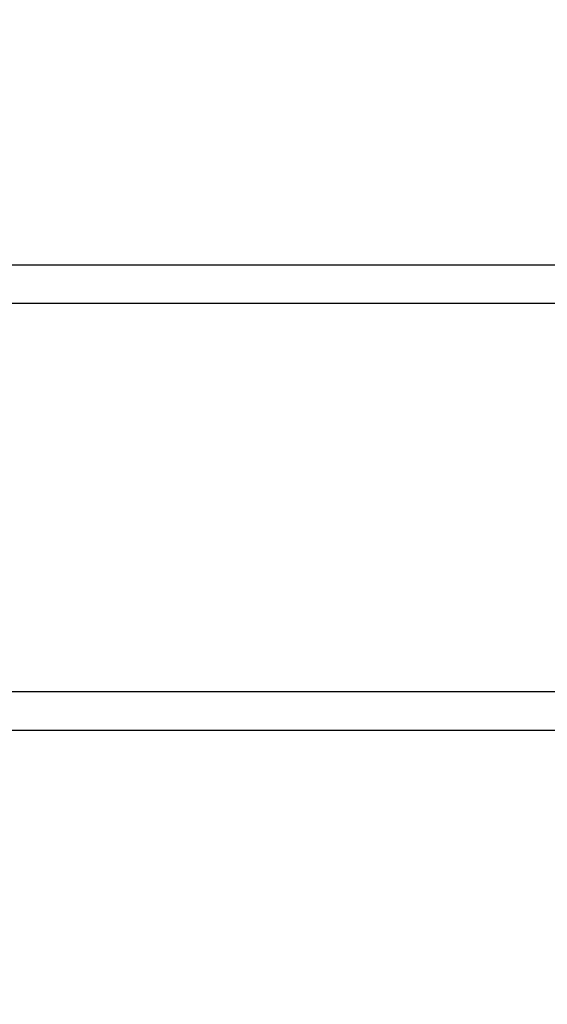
# Model space of a CAD drawing. Header units: millimetres. Extents: x 0 to 30, y 0 to 35.5.
# Tile 3 of 132: x 9.3 to 9.9, y 10.6 to 11.8. Entities that reach past the tile are written whole.
import ezdxf

# ---------------------------------------------------------------- set-up
doc = ezdxf.new("R2010")
doc.units = ezdxf.units.MM
doc.layers.add('hatch', color=252, linetype='Continuous', lineweight=0)
doc.layers.add('LAMINA ACCESORIOS', color=1, linetype='Continuous', lineweight=30)

msp = doc.modelspace()

# ---------------------------------------------------------------- hatches: boundary and pattern name
at = {"layer": 'hatch', "linetype": 'Continuous'}
h = msp.add_hatch(dxfattribs=at)
h.set_pattern_fill('AR-CONC', color=256, scale=0.1)
h.set_pattern_definition([(49.99999999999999, (-570.9308624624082, -2763.710799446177), (0.7172601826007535, -0.06275213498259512), [0.07500000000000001, -0.8250000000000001]), (355, (-570.9308624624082, -2763.710799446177), (-0.138751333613, 0.7521921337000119), [0.06, -0.66]), (100.45144446, (-570.8710907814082, -2763.716028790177), (0.578508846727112, 0.6894399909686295), [0.06374019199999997, -0.7011421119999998]), (46.18420000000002, (-570.9308624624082, -2763.510799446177), (1.067241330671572, -0.1655192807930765), [0.1125, -1.2375]), (96.63563549, (-570.8419257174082, -2763.524592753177), (0.9346619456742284, 0.9741186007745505), [0.09561034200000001, -1.05171376]), (351.1841639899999, (-570.9308624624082, -2763.510799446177), (0.9346619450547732, 0.9741186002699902), [0.09000000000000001, -0.990000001]), (21, (-570.8308624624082, -2763.560799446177), (0.5969070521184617, -0.4026188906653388), [0.07500000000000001, -0.8250000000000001]), (326.0000000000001, (-570.8308624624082, -2763.560799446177), (0.2433153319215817, 0.7251500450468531), [0.06, -0.66]), (71.45144474, (-570.7811202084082, -2763.594351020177), (0.8402223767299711, 0.3225311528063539), [0.06374019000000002, -0.701142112]), (37.50000000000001, (-570.9308624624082, -2763.710799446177), (0.01215985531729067, 0.3328938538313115), [0, -0.652, 0, -0.67, 0, -0.6625000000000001]), (7.499999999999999, (-570.9308624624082, -2763.710799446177), (0.2630695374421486, 0.3944117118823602), [0, -0.382, 0, -0.637, 0, -0.2525]), (327.5, (-571.1538624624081, -2763.710799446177), (0.533822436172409, -0.02255487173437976), [0, -0.25, 0, -0.78, 0, -1.035]), (317.5, (-571.2538624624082, -2763.710799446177), (0.5831861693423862, 0.1001049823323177), [0, -0.325, 0, -0.518, 0, -0.735])])
h.paths.add_polyline_path([(19.68332639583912, 12.44282171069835), (9.903148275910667, 12.44282171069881), (9.903148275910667, 12.22132898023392, -0.1532882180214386), (9.970576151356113, 12.24249819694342), (10.13992988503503, 12.24249819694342, -0.1690682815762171), (10.20970989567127, 12.22132898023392, 0.1586911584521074), (10.27713777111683, 12.1993757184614), (10.44649150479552, 12.1993757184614, 0.1469625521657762), (10.51783960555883, 12.2221130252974, -0.1512227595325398), (10.583699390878, 12.24249819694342), (10.75226907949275, 12.24249819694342, -0.1690682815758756), (10.82204909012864, 12.22132898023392, 0.1586911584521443), (10.88947696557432, 12.1993757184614), (11.05883069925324, 12.1993757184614, 0.1469625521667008), (11.13017880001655, 12.2221130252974, -0.1512227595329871), (11.1960385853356, 12.24249819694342), (11.36539231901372, 12.24249819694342, -0.1690682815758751), (11.43517232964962, 12.22132898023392, 0.1586911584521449), (11.50260020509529, 12.1993757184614), (11.6574491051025, 12.1993757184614, 0.1678056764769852), (11.74251799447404, 12.2221130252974, -0.1495219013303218), (11.80916182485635, 12.24249819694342), (11.97773151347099, 12.24249819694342, -0.1690682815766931), (12.04751152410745, 12.22132898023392, 0.1586911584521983), (12.1149393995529, 12.1993757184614), (12.27018032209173, 12.1993757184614, 0.1718169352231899), (12.3556412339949, 12.2221130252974, -0.1512227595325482), (12.42150101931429, 12.24249819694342), (12.57713396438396, 12.24249819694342, -0.1882755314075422), (12.65985071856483, 12.22132898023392, 0.1569552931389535), (12.72806263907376, 12.1993757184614), (12.89663232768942, 12.1993757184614, 0.1469625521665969), (12.96798042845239, 12.2221130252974, -0.151222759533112), (13.03384021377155, 12.24249819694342), (13.18947315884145, 12.24249819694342, -0.1929552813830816), (13.27297395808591, 12.22132898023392, 0.1586911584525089), (13.34040183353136, 12.1993757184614), (13.49564275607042, 12.1993757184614, 0.1718169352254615), (13.58110366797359, 12.2221130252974, -0.151222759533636), (13.64696345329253, 12.24249819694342), (13.80220437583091, 12.24249819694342, -0.1923727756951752), (13.88531315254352, 12.22132898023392, 0.1586911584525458), (13.95274102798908, 12.1993757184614), (14.12209476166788, 12.1993757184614, 0.1469625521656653), (14.19344286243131, 12.2221130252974, -0.1512227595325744), (14.25930264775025, 12.24249819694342), (14.42865638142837, 12.24249819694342, -0.1690682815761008), (14.49843639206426, 12.22132898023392, 0.1586911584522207), (14.56586426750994, 12.1993757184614), (14.73443395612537, 12.1993757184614, 0.1435658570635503), (14.80578205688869, 12.2221130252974, -0.1495219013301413), (14.87242588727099, 12.24249819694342), (15.02727478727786, 12.24249819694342, -0.1929552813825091), (15.11077558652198, 12.22132898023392, 0.1586911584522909), (15.17820346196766, 12.1993757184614), (15.34755719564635, 12.1993757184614, 0.1469625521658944), (15.41890529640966, 12.2221130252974, -0.1512227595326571), (15.48476508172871, 12.24249819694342), (15.65411881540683, 12.24249819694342, -0.1639663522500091), (15.72311478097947, 12.22132898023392, 0.1569552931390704), (15.7913267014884, 12.1993757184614), (15.94617560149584, 12.1993757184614, 0.1712277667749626), (16.03124449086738, 12.2221130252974, -0.1512227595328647), (16.09710427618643, 12.24249819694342), (16.26645800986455, 12.24249819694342, -0.1690682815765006), (16.33623802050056, 12.22132898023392, 0.1586911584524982), (16.40366589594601, 12.1993757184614), (16.57301962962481, 12.1993757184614, 0.1469625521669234), (16.64436773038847, 12.2221130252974, -0.1512227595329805), (16.71022751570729, 12.24249819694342), (16.87879720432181, 12.24249819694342, -0.1690682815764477), (16.94857721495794, 12.22132898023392, 0.1586911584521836), (17.01600509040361, 12.1993757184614), (17.18535882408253, 12.1993757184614, 0.1469625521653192), (17.25670692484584, 12.2221130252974, -0.1512227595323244), (17.32256671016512, 12.24249819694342), (17.47819965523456, 12.24249819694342, -0.1929552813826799), (17.56170045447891, 12.22132898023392, 0.1586911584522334), (17.62912832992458, 12.1993757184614), (17.79769801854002, 12.1993757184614, 0.1435658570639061), (17.86904611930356, 12.2221130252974, -0.1495219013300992), (17.93568994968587, 12.24249819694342), (18.0959607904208, 12.24249819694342, -0.148347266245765), (18.17403964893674, 12.22132898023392, 0.1407453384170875), (18.25048404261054, 12.1993757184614), (18.41082125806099, 12.1993757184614, 0.1469625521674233), (18.48216935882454, 12.2221130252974, -0.1512227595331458), (18.54802914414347, 12.24249819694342), (18.71738287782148, 12.24249819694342, -0.1639663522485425), (18.78637884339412, 12.22132898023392, 0.1569552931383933), (18.85459076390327, 12.1993757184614), (19.02316045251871, 12.1993757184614, 0.1120209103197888), (19.09450855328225, 12.2221130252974, -0.1336925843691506), (19.16938485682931, 12.24249819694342), (19.32972207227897, 12.24249819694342, -0.169068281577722), (19.39950208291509, 12.22132898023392, 0.1586911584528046), (19.46692995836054, 12.1993757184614), (19.63628369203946, 12.1993757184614, 0.08064099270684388), (19.68332639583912, 12.20800021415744)])
h.paths.add_polyline_path([(5.415585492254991, 5.446933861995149), (7.752420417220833, 5.446933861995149), (7.752420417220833, 5.859075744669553), (5.415585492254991, 5.859075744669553)], flags=9)
h.paths.add_polyline_path([(2.835242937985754, 5.447070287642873), (5.062528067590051, 5.447070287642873), (5.062528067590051, 5.859212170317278), (2.835242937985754, 5.859212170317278)], flags=9)
h.paths.add_polyline_path([(6.253013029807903, 29.55380223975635), (10.15253274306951, 29.55380223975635), (10.15253274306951, 30.04261227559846), (6.253013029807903, 30.04261227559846)], flags=9)
h.paths.add_polyline_path([(14.21421845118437, 13.05434198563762), (15.32259016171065, 13.05434198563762), (15.32259016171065, 13.54065777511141), (14.21421845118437, 13.54065777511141)], flags=9)
h.paths.add_polyline_path([(13.33071556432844, 9.121942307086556), (14.44634056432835, 9.121942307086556), (14.44634056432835, 9.608258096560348), (13.33071556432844, 9.608258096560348)], flags=9)
h.paths.add_polyline_path([(13.3157799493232, 7.189754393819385), (14.43140494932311, 7.189754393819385), (14.43140494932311, 7.676070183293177), (13.3157799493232, 7.676070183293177)], flags=9)
h.paths.add_polyline_path([(20.56995413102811, 9.859103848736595), (21.7881613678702, 9.859103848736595), (21.7881613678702, 10.34541963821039), (20.56995413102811, 10.34541963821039)], flags=9)
h.paths.add_polyline_path([(20.56822715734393, 10.23902088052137), (21.47661531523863, 10.23902088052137), (21.47661531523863, 10.72533666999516), (20.56822715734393, 10.72533666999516)], flags=9)
h.paths.add_polyline_path([(20.56995413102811, 12.08542444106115), (21.7881613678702, 12.08542444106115), (21.7881613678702, 12.57174023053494), (20.56995413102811, 12.57174023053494)], flags=9)
h.paths.add_polyline_path([(20.56822715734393, 11.70550740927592), (21.47661531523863, 11.70550740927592), (21.47661531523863, 12.19182319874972), (20.56822715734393, 12.19182319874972)], flags=9)
h.paths.add_polyline_path([(20.57271728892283, 10.91273865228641), (22.24719097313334, 10.91273865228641), (22.24719097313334, 11.3990544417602), (20.57271728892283, 11.3990544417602)], flags=9)
h.paths.add_polyline_path([(20.70544191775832, 20.08894268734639), (21.7039781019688, 20.08894268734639), (21.7039781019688, 20.57525847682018), (20.70544191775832, 20.57525847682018)], flags=9)
h.paths.add_polyline_path([(19.42252613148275, 17.43257247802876), (20.25527284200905, 17.43257247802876), (20.25527284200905, 17.91888826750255), (19.42252613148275, 17.91888826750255)], flags=9)
h.paths.add_polyline_path([(18.66647212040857, 15.47460984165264), (19.49921883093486, 15.47460984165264), (19.49921883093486, 15.96092563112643), (18.66647212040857, 15.96092563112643)], flags=9)
h.paths.add_polyline_path([(4.835873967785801, 13.58108029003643), (5.668620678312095, 13.58108029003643), (5.668620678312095, 14.06739607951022), (4.835873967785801, 14.06739607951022)], flags=9)
h.paths.add_polyline_path([(20.73588898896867, 14.35089859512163), (21.73787912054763, 14.35089859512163), (21.73787912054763, 14.83721438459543), (20.73588898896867, 14.83721438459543)], flags=9)
h.paths.add_polyline_path([(3.416353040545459, 15.61913854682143), (4.418343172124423, 15.61913854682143), (4.418343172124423, 16.10545433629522), (3.416353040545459, 16.10545433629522)], flags=9)
h.paths.add_polyline_path([(17.00936788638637, 22.63855517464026), (19.82951591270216, 22.63855517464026), (19.82951591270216, 23.51862096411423), (17.00936788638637, 23.51862096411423)], flags=9)
h.paths.add_polyline_path([(15.86712330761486, 24.20784043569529), (15.86712330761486, 25.42604767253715), (15.38080751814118, 25.42604767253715), (15.38080751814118, 24.20784043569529)], flags=9)
h.paths.add_polyline_path([(15.48720627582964, 24.20611346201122), (15.48720627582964, 25.1145016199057), (15.00089048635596, 25.1145016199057), (15.00089048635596, 24.20611346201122)], flags=9)
h.paths.add_polyline_path([(13.64080271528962, 24.20784043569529), (13.64080271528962, 25.42604767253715), (13.15448692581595, 25.42604767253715), (13.15448692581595, 24.20784043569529)], flags=9)
h.paths.add_polyline_path([(14.02071974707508, 24.20611346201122), (14.02071974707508, 25.1145016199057), (13.5344039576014, 25.1145016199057), (13.5344039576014, 24.20611346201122)], flags=9)
h.paths.add_polyline_path([(14.81348850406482, 24.21060359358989), (14.81348850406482, 25.07823517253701), (14.32717271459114, 25.07823517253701), (14.32717271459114, 24.21060359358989)], flags=9)
h.paths.add_polyline_path([(17.29867968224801, 18.13990936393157), (18.5168869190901, 18.13990936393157), (18.5168869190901, 18.62622515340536), (17.29867968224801, 18.62622515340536)], flags=9)
h.paths.add_polyline_path([(17.29695270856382, 18.51982639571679), (18.20534086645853, 18.51982639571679), (18.20534086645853, 19.00614218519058), (17.29695270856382, 19.00614218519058)], flags=9)
h.paths.add_polyline_path([(17.29867968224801, 20.36622995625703), (18.5168869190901, 20.36622995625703), (18.5168869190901, 20.85254574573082), (17.29867968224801, 20.85254574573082)], flags=9)
h.paths.add_polyline_path([(17.29695270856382, 19.98631292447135), (18.20534086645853, 19.98631292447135), (18.20534086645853, 20.47262871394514), (17.29695270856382, 20.47262871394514)], flags=9)
h.paths.add_polyline_path([(17.30144284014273, 19.19354416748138), (18.97591652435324, 19.19354416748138), (18.97591652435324, 19.67985995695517), (17.30144284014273, 19.67985995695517)], flags=9)
h.paths.add_polyline_path([(16.38756954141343, 14.30381649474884), (17.60577677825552, 14.30381649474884), (17.60577677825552, 14.79013228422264), (16.38756954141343, 14.79013228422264)], flags=9)
h.paths.add_polyline_path([(16.38584256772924, 14.68373352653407), (17.29423072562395, 14.68373352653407), (17.29423072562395, 15.17004931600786), (16.38584256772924, 15.17004931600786)], flags=9)
h.paths.add_polyline_path([(16.38756954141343, 16.53013708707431), (17.60577677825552, 16.53013708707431), (17.60577677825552, 17.0164528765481), (16.38756954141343, 17.0164528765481)], flags=9)
h.paths.add_polyline_path([(16.38584256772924, 16.15022005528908), (17.29423072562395, 16.15022005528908), (17.29423072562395, 16.63653584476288), (16.38584256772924, 16.63653584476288)], flags=9)
h.paths.add_polyline_path([(16.39033269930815, 15.35745129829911), (18.06480638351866, 15.35745129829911), (18.06480638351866, 15.8437670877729), (16.39033269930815, 15.8437670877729)], flags=9)
h.paths.add_polyline_path([(9.419009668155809, 24.30208161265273), (9.419009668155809, 25.52028884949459), (8.93269387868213, 25.52028884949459), (8.93269387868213, 24.30208161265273)], flags=9)
h.paths.add_polyline_path([(9.03909263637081, 24.30035463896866), (9.03909263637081, 25.20874279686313), (8.552776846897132, 25.20874279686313), (8.552776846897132, 24.30035463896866)], flags=9)
h.paths.add_polyline_path([(7.192689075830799, 24.30208161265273), (7.192689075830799, 25.52028884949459), (6.70637328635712, 25.52028884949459), (6.70637328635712, 24.30208161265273)], flags=9)
h.paths.add_polyline_path([(7.572606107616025, 24.30035463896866), (7.572606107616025, 25.20874279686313), (7.086290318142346, 25.20874279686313), (7.086290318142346, 24.30035463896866)], flags=9)
h.paths.add_polyline_path([(8.36537486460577, 24.30484477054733), (8.36537486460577, 25.17247634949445), (7.879059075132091, 25.17247634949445), (7.879059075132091, 24.30484477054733)], flags=9)
h.paths.add_polyline_path([(14.53671226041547, 4.486871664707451), (15.90274227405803, 4.486871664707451), (15.90274227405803, 4.837192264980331), (14.53671226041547, 4.837192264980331)], flags=9)
h.paths.add_polyline_path([(8.410594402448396, 4.837807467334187), (13.32992516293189, 4.837807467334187), (13.32992516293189, 6.384497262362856), (8.410594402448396, 6.384497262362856)], flags=9)
h.paths.add_polyline_path([(17.22020340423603, 6.620624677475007), (18.49486234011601, 6.620624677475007), (18.49486234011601, 7.012159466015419), (17.22020340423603, 7.012159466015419)], flags=9)
h.paths.add_polyline_path([(17.87735105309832, 6.064668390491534), (18.34514095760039, 6.064668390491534), (18.34514095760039, 6.414988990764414), (17.87735105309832, 6.414988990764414)], flags=9)
h.paths.add_polyline_path([(21.00083722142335, 4.468379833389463), (22.85187476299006, 4.468379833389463), (22.85187476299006, 6.653602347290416), (21.00083722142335, 6.653602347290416)], flags=9)
h.paths.add_polyline_path([(17.87619143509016, 4.484552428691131), (19.68960207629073, 4.484552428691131), (19.68960207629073, 4.834873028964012), (17.87619143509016, 4.834873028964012)], flags=9)
h.paths.add_polyline_path([(4.247754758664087, 27.43638564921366), (8.700994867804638, 27.43638564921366), (8.700994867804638, 27.74549206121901), (4.247754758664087, 27.74549206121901)], flags=9)
h.paths.add_polyline_path([(13.87598343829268, 6.62608193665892), (15.37161781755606, 6.62608193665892), (15.37161781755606, 7.017616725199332), (13.87598343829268, 7.017616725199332)], flags=9)
h.paths.add_polyline_path([(20.91004806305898, 6.358224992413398), (22.18470699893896, 6.358224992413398), (22.18470699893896, 6.749759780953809), (20.91004806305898, 6.749759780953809)], flags=9)
h.paths.add_polyline_path([(17.23951445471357, 5.154277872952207), (19.3842074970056, 5.154277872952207), (19.3842074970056, 5.545812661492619), (17.23951445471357, 5.545812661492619)], flags=9)
h.paths.add_polyline_path([(13.86898480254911, 5.154277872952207), (14.96660417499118, 5.154277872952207), (14.96660417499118, 5.545812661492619), (13.86898480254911, 5.545812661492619)], flags=9)
h.paths.add_polyline_path([(19.05846151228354, 25.62268665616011), (20.44887761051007, 25.62268665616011), (20.44887761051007, 25.93179306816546), (19.05846151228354, 25.93179306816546)], flags=9)
h.paths.add_polyline_path([(19.06050789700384, 25.97680174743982), (20.67213818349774, 25.97680174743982), (20.67213818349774, 26.28590815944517), (19.06050789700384, 26.28590815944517)], flags=9)
h.paths.add_polyline_path([(19.06449834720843, 26.37012867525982), (19.95457338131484, 26.37012867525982), (19.95457338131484, 26.67923508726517), (19.06449834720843, 26.67923508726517)], flags=9)
h.paths.add_polyline_path([(19.06572617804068, 26.72680174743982), (20.14181758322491, 26.72680174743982), (20.14181758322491, 27.03590815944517), (19.06572617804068, 27.03590815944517)], flags=9)
h.paths.add_polyline_path([(19.0603032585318, 27.12012867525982), (20.04348879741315, 27.12012867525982), (20.04348879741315, 27.42923508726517), (19.0603032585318, 27.42923508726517)], flags=9)
h.paths.add_polyline_path([(19.05958702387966, 27.47680174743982), (20.29857065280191, 27.47680174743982), (20.29857065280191, 27.78590815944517), (19.05958702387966, 27.78590815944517)], flags=9)
h.paths.add_polyline_path([(3.07370470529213, 25.62012867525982), (5.000273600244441, 25.62012867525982), (5.000273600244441, 25.92923508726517), (3.07370470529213, 25.92923508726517)], flags=9)
h.paths.add_polyline_path([(3.074625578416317, 25.97680174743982), (5.000989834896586, 25.97680174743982), (5.000989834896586, 26.28590815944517), (3.074625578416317, 26.28590815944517)], flags=9)
h.paths.add_polyline_path([(3.079434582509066, 26.37002635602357), (3.818077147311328, 26.37002635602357), (3.818077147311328, 26.67913276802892), (3.079434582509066, 26.67913276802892)], flags=9)
h.paths.add_polyline_path([(3.07994617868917, 26.72680174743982), (3.934925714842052, 26.72680174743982), (3.934925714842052, 27.03590815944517), (3.07994617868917, 27.03590815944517)], flags=9)
h.paths.add_polyline_path([(3.073909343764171, 27.12268665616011), (3.812551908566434, 27.12268665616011), (3.812551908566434, 27.43179306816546), (3.073909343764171, 27.43179306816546)], flags=9)
h.paths.add_polyline_path([(3.074318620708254, 27.47680174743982), (4.150410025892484, 27.47680174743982), (4.150410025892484, 27.78590815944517), (3.074318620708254, 27.78590815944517)], flags=9)
edge = h.paths.add_edge_path()
edge.add_arc((19.62255529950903, 10.2915915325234), 0.1230092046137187, 271.2818348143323, 304.7867363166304)
edge.add_line((19.69273493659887, 10.1905663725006), (19.69273493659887, 9.96828959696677))
edge.add_line((19.69273493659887, 9.96828959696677), (9.903148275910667, 9.968289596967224))
edge.add_line((9.903148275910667, 9.968289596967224), (9.903148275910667, 10.20389513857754))
edge.add_arc((9.984799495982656, 9.8298666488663), 0.3828370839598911, 91.77694187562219, 102.31459637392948, ccw=False)
edge.add_line((9.97292828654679, 10.21251963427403), (10.12409526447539, 10.21251963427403))
edge.add_arc((10.12652425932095, 10.09053256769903), 0.1220112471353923, 55.07214621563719, 91.14071735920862, ccw=False)
edge.add_arc((10.26616114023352, 10.29049011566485), 0.1218770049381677, 235.0721462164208, 269.999999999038)
edge.add_line((10.26616114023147, 10.16861311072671), (10.43551487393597, 10.16861311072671))
edge.add_arc((10.43494264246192, 10.28342654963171), 0.1148148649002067, 270.2855604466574, 305.3522173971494)
edge.add_arc((10.57272275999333, 10.08920827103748), 0.1233113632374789, 90.00000000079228, 125.3522173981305, ccw=False)
edge.add_line((10.57272275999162, 10.21251963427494), (10.73643445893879, 10.21251963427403))
edge.add_arc((10.73886345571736, 10.09053256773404), 0.1220112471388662, 55.0666041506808, 91.14071826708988, ccw=False)
edge.add_arc((10.87850033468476, 10.29049011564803), 0.1218770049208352, 235.0776951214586, 270.0000000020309)
edge.add_line((10.87850033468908, 10.16861311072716), (11.04785406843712, 10.16861311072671))
edge.add_arc((11.04728183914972, 10.28342654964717), 0.1148148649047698, 270.2855593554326, 305.3460535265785)
edge.add_arc((11.18506195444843, 10.0892082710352), 0.1233113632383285, 90, 125.35795570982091, ccw=False)
edge.add_line((11.18506195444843, 10.21251963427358), (11.34955769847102, 10.21251963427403))
edge.add_arc((11.35198669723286, 10.09053256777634), 0.1220112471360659, 55.06425515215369, 91.14071919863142, ccw=False)
edge.add_arc((11.49162357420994, 10.29049011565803), 0.1218770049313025, 235.0800474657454, 270.0000000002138)
edge.add_line((11.49162357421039, 10.16861311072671), (11.64294427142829, 10.16861311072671))
edge.add_arc((11.65701359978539, 10.28710206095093), 0.119321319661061, 263.2284286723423, 305.3395685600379)
edge.add_arc((11.79740114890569, 10.08920827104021), 0.1233113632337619, 89.9999999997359, 125.36445401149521, ccw=False)
edge.add_line((11.79740114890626, 10.21251963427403), (11.94950589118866, 10.21251963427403))
edge.add_arc((11.96231864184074, 10.08765822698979), 0.1255170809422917, 55.07214621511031, 95.85894362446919, ccw=False)
edge.add_arc((12.10396276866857, 10.29049011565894), 0.12187700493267, 235.0721462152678, 269.9999999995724)
edge.add_line((12.10396276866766, 10.16861311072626), (12.27331650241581, 10.16861311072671))
edge.add_arc((12.27274427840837, 10.28342654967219), 0.1148148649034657, 270.2855567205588, 305.3409106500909)
edge.add_arc((12.41052438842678, 10.08920827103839), 0.1233113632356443, 90, 125.3627422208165, ccw=False)
edge.add_line((12.41052438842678, 10.21251963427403), (12.57046958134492, 10.21251963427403))
edge.add_arc((12.57763938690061, 10.09217359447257), 0.1205594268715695, 54.69975155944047, 93.4094566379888, ccw=False)
edge.add_arc((12.71630196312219, 10.28801197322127), 0.119398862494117, 234.6997515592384, 270.0000000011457)
edge.add_line((12.71630196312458, 10.16861311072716), (12.87703120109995, 10.16861311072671))
edge.add_arc((12.88436095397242, 10.28444502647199), 0.1160635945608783, 266.379195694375, 305.342559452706)
edge.add_arc((13.02286358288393, 10.08920827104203), 0.1233113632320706, 89.99999999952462, 125.36130584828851, ccw=False)
edge.add_line((13.02286358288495, 10.21251963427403), (13.18320079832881, 10.21251963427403))
edge.add_arc((13.18937177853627, 10.08993608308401), 0.1227387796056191, 55.0671506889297, 92.88189480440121, ccw=False)
edge.add_arc((13.32942520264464, 10.29049011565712), 0.1218770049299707, 235.0771776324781, 270.0000000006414)
edge.add_line((13.32942520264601, 10.16861311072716), (13.48074589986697, 10.16861311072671))
edge.add_arc((13.49538949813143, 10.28739775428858), 0.1196838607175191, 262.9721187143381, 305.3522173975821)
edge.add_arc((13.63598682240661, 10.08920827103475), 0.1233113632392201, 90.00000000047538, 125.3522173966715, ccw=False)
edge.add_line((13.63598682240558, 10.21251963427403), (13.79969852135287, 10.21251963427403))
edge.add_arc((13.80212751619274, 10.09053256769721), 0.1220112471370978, 55.07214621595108, 91.14071735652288, ccw=False)
edge.add_arc((13.94176439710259, 10.2904901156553), 0.1218770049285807, 235.0721462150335, 270.0000000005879)
edge.add_line((13.94176439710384, 10.16861311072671), (14.11111813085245, 10.16861311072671))
edge.add_arc((14.11054590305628, 10.28342654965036), 0.1148148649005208, 270.285558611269, 305.3442580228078)
edge.add_arc((14.2483260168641, 10.0892082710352), 0.1233113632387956, 90.00000000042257, 125.3596269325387, ccw=False)
edge.add_line((14.24832601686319, 10.21251963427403), (14.41282176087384, 10.21251963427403))
edge.add_arc((14.41525076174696, 10.09053256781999), 0.1220112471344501, 55.062374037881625, 91.14072019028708, ccw=False)
edge.add_arc((14.55488763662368, 10.29049011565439), 0.1218770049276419, 235.0819314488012, 270.0000000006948)
edge.add_line((14.55488763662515, 10.16861311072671), (14.72345732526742, 10.16861311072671))
edge.add_arc((14.72288509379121, 10.2834265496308), 0.114814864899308, 270.2855604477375, 305.3522173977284)
edge.add_arc((14.86066521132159, 10.08920827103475), 0.1233113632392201, 90.00000000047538, 125.3522173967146, ccw=False)
edge.add_line((14.86066521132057, 10.21251963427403), (15.01276995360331, 10.21251963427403))
edge.add_arc((15.02558270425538, 10.08765822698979), 0.1255170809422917, 55.07214621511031, 95.85894362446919, ccw=False)
edge.add_arc((15.16722683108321, 10.29049011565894), 0.12187700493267, 235.0721462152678, 269.9999999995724)
edge.add_line((15.1672268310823, 10.16861311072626), (15.3365805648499, 10.16861311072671))
edge.add_arc((15.33600833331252, 10.28342654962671), 0.1148148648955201, 270.2855604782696, 305.35221739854)
edge.add_arc((15.47378845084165, 10.08920827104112), 0.1233113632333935, 89.99999999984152, 125.352217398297, ccw=False)
edge.add_line((15.47378845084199, 10.21251963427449), (15.62510914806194, 10.21251963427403))
edge.add_arc((15.63908495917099, 10.08960526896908), 0.1237063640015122, 54.693002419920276, 96.48687934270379, ccw=False)
edge.add_arc((15.77956602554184, 10.28801197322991), 0.119398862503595, 234.7067451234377, 269.9999999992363)
edge.add_line((15.77956602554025, 10.16861311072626), (15.94029526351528, 10.16861311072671))
edge.add_arc((15.94762501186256, 10.2844450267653), 0.116063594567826, 266.379197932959, 305.3490252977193)
edge.add_arc((16.08612764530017, 10.08920827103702), 0.1233113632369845, 90.00000000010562, 125.3552216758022, ccw=False)
edge.add_line((16.08612764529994, 10.21251963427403), (16.23744834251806, 10.21251963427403))
edge.add_arc((16.25085350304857, 10.08738380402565), 0.1258517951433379, 55.06434170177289, 96.11448511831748, ccw=False)
edge.add_arc((16.39268926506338, 10.29049011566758), 0.1218770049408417, 235.0802065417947, 269.9999999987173)
edge.add_line((16.39268926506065, 10.16861311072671), (16.56204299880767, 10.16861311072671))
edge.add_arc((16.56147076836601, 10.28342654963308), 0.1148148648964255, 270.2855599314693, 305.3479415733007)
edge.add_arc((16.69925088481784, 10.08920827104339), 0.1233113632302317, 89.9999999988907, 125.35619819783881, ccw=False)
edge.add_line((16.69925088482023, 10.21251963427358), (16.86296258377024, 10.21251963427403))
edge.add_arc((16.86539158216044, 10.09053256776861), 0.1220112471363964, 55.06464618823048, 91.14071902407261, ccw=False)
edge.add_arc((17.00502845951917, 10.29049011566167), 0.1218770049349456, 235.0796558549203, 269.9999999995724)
edge.add_line((17.00502845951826, 10.16861311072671), (17.17438219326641, 10.16861311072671))
edge.add_arc((17.17380996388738, 10.28342654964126), 0.1148148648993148, 270.2855594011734, 305.3461840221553)
edge.add_arc((17.31159007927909, 10.08920827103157), 0.1233113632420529, 90.00000000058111, 125.3578342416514, ccw=False)
edge.add_line((17.31159007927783, 10.21251963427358), (17.47608582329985, 10.21251963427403))
edge.add_arc((17.4785148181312, 10.09053256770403), 0.1220112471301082, 55.072146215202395, 91.14071735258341, ccw=False)
edge.add_arc((17.61815169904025, 10.29049011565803), 0.1218770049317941, 235.0721462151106, 269.9999999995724)
edge.add_line((17.61815169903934, 10.16861311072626), (17.78672138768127, 10.16861311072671))
edge.add_arc((17.78614915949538, 10.28342654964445), 0.1148148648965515, 270.2855588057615, 305.3447372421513)
edge.add_arc((17.92392927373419, 10.08920827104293), 0.1233113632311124, 89.99999999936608, 125.3591808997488, ccw=False)
edge.add_line((17.92392927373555, 10.21251963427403), (18.0884250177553, 10.21251963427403))
edge.add_arc((18.09085401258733, 10.09053256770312), 0.1220112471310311, 55.07214621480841, 91.1407173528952, ccw=False)
edge.add_arc((18.23049089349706, 10.29049011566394), 0.1218770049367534, 235.0721462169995, 269.9999999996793)
edge.add_line((18.23049089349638, 10.16861311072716), (18.39984462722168, 10.16861311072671))
edge.add_arc((18.39927239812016, 10.28342654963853), 0.1148148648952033, 270.2855592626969, 305.3458379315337)
edge.add_arc((18.53705251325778, 10.08920827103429), 0.1233113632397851, 90.00000000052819, 125.35815639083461, ccw=False)
edge.add_line((18.53705251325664, 10.21251963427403), (18.70403758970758, 10.21251963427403))
edge.add_arc((18.70482989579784, 10.09310910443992), 0.1194131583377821, 54.69975155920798, 90.38016018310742, ccw=False)
edge.add_arc((18.84283008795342, 10.28801197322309), 0.1193988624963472, 234.6997515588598, 270.0000000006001)
edge.add_line((18.84283008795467, 10.16861311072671), (19.01218382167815, 10.16861311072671))
edge.add_arc((19.01161159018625, 10.2834265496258), 0.114814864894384, 270.285560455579, 305.3522173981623)
edge.add_arc((19.14939170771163, 10.08920827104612), 0.1233113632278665, 89.99999999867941, 125.35221739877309, ccw=False)
edge.add_line((19.14939170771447, 10.21251963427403), (19.30071240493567, 10.21251963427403))
edge.add_arc((19.31411756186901, 10.0873838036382), 0.1258517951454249, 55.072146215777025, 96.1144834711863, ccw=False)
edge.add_arc((19.45595332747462, 10.2904901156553), 0.1218770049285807, 235.0721462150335, 270.0000000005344)
edge.add_line((19.45595332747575, 10.16861311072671), (19.62530706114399, 10.16861311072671))
edge = h.paths.add_edge_path()
edge.add_line((9.90314827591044, 11.47570212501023), (19.56336750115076, 11.47570212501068))
edge.add_arc((19.5633675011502, 11.41062638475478), 0.06507574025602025, 0, 89.99999999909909, ccw=False)
edge.add_line((19.62844324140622, 11.41062638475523), (19.62844324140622, 10.67275408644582))
edge.add_line((19.62844324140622, 10.67275408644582), (19.68332639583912, 10.67275408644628))
edge.add_line((19.68332639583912, 10.67275408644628), (19.68332639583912, 11.73835722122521))
edge.add_line((19.68332639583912, 11.73835722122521), (19.0137519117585, 11.73835722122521))
edge.add_line((19.0137519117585, 11.73835722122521), (19.0137519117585, 11.60820574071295))
edge.add_arc((18.89653717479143, 12.01720191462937), 0.4254611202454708, 254.00815910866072, 285.99184089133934, ccw=False)
edge.add_line((18.77932243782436, 11.60820574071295), (18.77932243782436, 11.73835722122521))
edge.add_line((18.77932243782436, 11.73835722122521), (18.71816692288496, 11.73835722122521))
edge.add_line((18.71816692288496, 11.73835722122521), (18.71816692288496, 11.86929274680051))
edge.add_arc((18.60095218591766, 11.4796579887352), 0.4068839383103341, 73.25701376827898, 106.742986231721)
edge.add_line((18.48373744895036, 11.86929274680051), (18.48373744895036, 11.73835722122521))
edge.add_line((18.48373744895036, 11.73835722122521), (15.36245405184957, 11.73835722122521))
edge.add_line((15.36245405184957, 11.73835722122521), (15.36245405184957, 11.60820574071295))
edge.add_arc((15.24523931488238, 12.01720191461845), 0.4254611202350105, 254.008159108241, 285.99184089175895, ccw=False)
edge.add_line((15.1280245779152, 11.60820574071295), (15.1280245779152, 11.73835722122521))
edge.add_line((15.1280245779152, 11.73835722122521), (14.45845009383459, 11.73835722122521))
edge.add_line((14.45845009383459, 11.73835722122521), (14.45845009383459, 11.86929274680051))
edge.add_arc((14.34123535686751, 11.47965798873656), 0.4068839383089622, 73.2570137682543, 106.7429862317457)
edge.add_line((14.22402061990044, 11.86929274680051), (14.22402061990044, 11.73835722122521))
edge.add_line((14.22402061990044, 11.73835722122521), (11.10273722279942, 11.73835722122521))
edge.add_line((11.10273722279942, 11.73835722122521), (11.10273722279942, 11.60820574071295))
edge.add_arc((10.98552248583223, 12.01720191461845), 0.4254611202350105, 254.008159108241, 285.99184089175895, ccw=False)
edge.add_line((10.86830774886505, 11.60820574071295), (10.86830774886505, 11.73835722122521))
edge.add_line((10.86830774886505, 11.73835722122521), (10.80715223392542, 11.73835722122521))
edge.add_line((10.80715223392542, 11.73835722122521), (10.80715223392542, 11.86929274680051))
edge.add_arc((10.68993749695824, 11.47965798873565), 0.4068839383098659, 73.25701376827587, 106.7429862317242)
edge.add_line((10.57272275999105, 11.86929274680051), (10.57272275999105, 11.73835722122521))
edge.add_line((10.57272275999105, 11.73835722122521), (9.903148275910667, 11.73835722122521))
edge.add_line((9.903148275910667, 11.73835722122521), (9.90314827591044, 11.47570212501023))
edge = h.paths.add_edge_path()
edge.add_line((19.43243197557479, 10.94246558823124), (9.903148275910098, 10.94246558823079))
edge.add_line((9.903148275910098, 10.94246558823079), (9.903148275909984, 10.67275408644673))
edge.add_line((9.903148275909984, 10.67275408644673), (10.5821313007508, 10.67275408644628))
edge.add_line((10.5821313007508, 10.67275408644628), (10.5821313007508, 10.80368961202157))
edge.add_arc((10.6993460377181, 10.3946934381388), 0.4254611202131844, 74.00815910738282, 105.99184089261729, ccw=False)
edge.add_line((10.8165607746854, 10.80368961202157), (10.8165607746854, 10.67275408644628))
edge.add_line((10.8165607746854, 10.67275408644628), (10.8777162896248, 10.67275408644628))
edge.add_line((10.8777162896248, 10.67275408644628), (10.8777162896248, 10.54260260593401))
edge.add_arc((10.9949310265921, 10.93223736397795), 0.4068839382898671, 253.2570137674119, 286.742986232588)
edge.add_line((11.1121457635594, 10.54260260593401), (11.1121457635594, 10.67275408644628))
edge.add_line((11.1121457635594, 10.67275408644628), (14.23342916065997, 10.67275408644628))
edge.add_line((14.23342916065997, 10.67275408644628), (14.23342916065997, 10.80368961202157))
edge.add_arc((14.35064389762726, 10.3946934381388), 0.4254611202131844, 74.00815910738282, 105.99184089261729, ccw=False)
edge.add_line((14.46785863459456, 10.80368961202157), (14.46785863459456, 10.67275408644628))
edge.add_line((14.46785863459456, 10.67275408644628), (15.13743311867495, 10.67275408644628))
edge.add_line((15.13743311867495, 10.67275408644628), (15.13743311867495, 10.54260260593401))
edge.add_arc((15.25464785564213, 10.921684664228), 0.3967902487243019, 252.8180373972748, 287.1819626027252)
edge.add_line((15.37186259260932, 10.54260260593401), (15.37186259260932, 10.67275408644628))
edge.add_line((15.37186259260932, 10.67275408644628), (18.49314598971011, 10.67275408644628))
edge.add_line((18.49314598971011, 10.67275408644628), (18.49314598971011, 10.80368961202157))
edge.add_arc((18.61036072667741, 10.3946934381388), 0.4254611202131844, 74.00815910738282, 105.99184089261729, ccw=False)
edge.add_line((18.72757546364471, 10.80368961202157), (18.72757546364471, 10.67275408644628))
edge.add_line((18.72757546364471, 10.67275408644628), (18.78873097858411, 10.67275408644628))
edge.add_line((18.78873097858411, 10.67275408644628), (18.78873097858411, 10.54260260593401))
edge.add_arc((18.90594571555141, 10.93223736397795), 0.4068839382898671, 253.2570137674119, 286.742986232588)
edge.add_line((19.02316045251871, 10.54260260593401), (19.02316045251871, 10.67275408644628))
edge.add_line((19.02316045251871, 10.67275408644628), (19.58453671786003, 10.67275408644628))
edge.add_line((19.58453671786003, 10.67275408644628), (19.58453671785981, 11.41062638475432))
edge.add_arc((19.56336750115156, 11.41062638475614), 0.02116921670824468, 0, 90.00000000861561)
edge.add_line((19.5633675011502, 11.43179560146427), (9.90314827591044, 11.43179560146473))
edge.add_line((9.90314827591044, 11.43179560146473), (9.903148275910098, 10.9863721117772))
edge.add_line((9.903148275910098, 10.9863721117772), (19.4324319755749, 10.98637211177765))
edge.add_line((19.4324319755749, 10.98637211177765), (19.43243197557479, 10.94246558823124))

# ---------------------------------------------------------------- linework, layer by layer
at = {"layer": 'LAMINA ACCESORIOS', "linetype": 'Continuous'}
msp.add_lwpolyline([(8.13199047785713, 10.94246558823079), (19.43243197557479, 10.94246558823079), (19.43243197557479, 10.98637211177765), (8.13199047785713, 10.9863721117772, -0.403603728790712), (8.110037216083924, 11.00754132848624), (8.110037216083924, 11.41062638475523, -0.4249035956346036), (8.13199047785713, 11.43179560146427), (19.56336750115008, 11.43179560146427, -0.4142135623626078), (19.58453671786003, 11.41062638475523), (19.58453671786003, 10.67275408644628), (19.62844324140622, 10.67275408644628), (19.62844324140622, 11.41062638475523, 0.4142135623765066), (19.56336750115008, 11.47570212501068), (8.13199047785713, 11.47570212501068, 0.4142135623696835), (8.066914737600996, 11.41062638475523), (8.066914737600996, 11.00754132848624, 0.4142135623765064), (8.13199047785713, 10.94246558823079, -5.82403082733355e-12)], format="xyb", dxfattribs=at)

doc.saveas('drawing.dxf')
